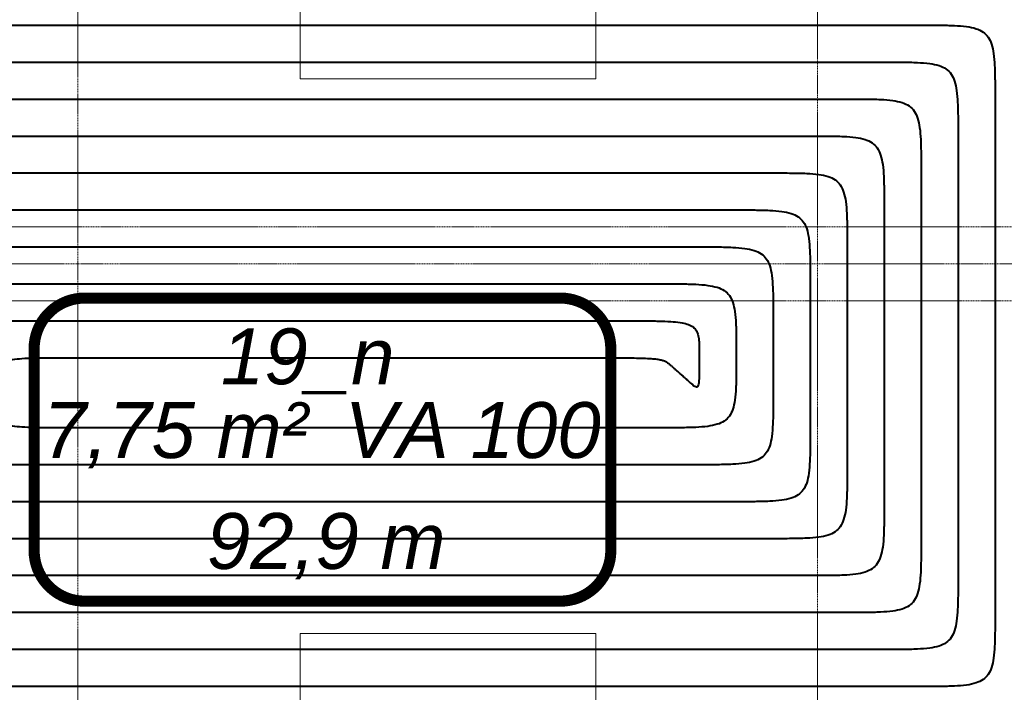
# Model space of a CAD drawing. Header units: millimetres. Extents: x 49908 to 79848, y -11883 to -3092.
# Tile 39 of 222: x 67875 to 68141, y -5943 to -5761. Entities that reach past the tile are written whole.
import ezdxf
from ezdxf.lldxf.tags import DXFTag

# ---------------------------------------------------------------- set-up
doc = ezdxf.new("R2010")
doc.units = ezdxf.units.MM
doc.linetypes.add('DASHDOT', pattern=[1, 0.5, -0.25, 0, -0.25])
doc.layers.add('A wyp ruchome', color=9, linetype='Continuous', lineweight=9)
doc.layers.add('A_OSIE', color=9, linetype='DASHDOT', lineweight=9)
doc.layers.add('IS_Ogrzewanie_płaszczyznowe_-_opis', color=7, linetype='SOLID', true_color=0xf000f0)
doc.layers.add('IS_Rys.pętli_o.p._Powrót', color=7, linetype='DASH', lineweight=13, true_color=0x4c9a5f)
doc.layers.add('IS_Rys.pętli_o.p._Zasilanie', color=7, linetype='SOLID', lineweight=13, true_color=0xff8c1a)
tags = doc.linetypes.add('DASH', pattern=[15, 10, -5]).pattern_tags.tags
tags[6:7] = [DXFTag(74, 4), DXFTag(75, 0), DXFTag(340, '0'), DXFTag(46, 0.0), DXFTag(50, 0.0), DXFTag(44, 0.0), DXFTag(45, 0.0)]
tags[4:5] = [DXFTag(74, 4), DXFTag(75, 0), DXFTag(340, '0'), DXFTag(46, 0.0), DXFTag(50, 0.0), DXFTag(44, 0.0), DXFTag(45, 0.0)]
tags = doc.linetypes.add('SOLID', pattern=[10, 10, 0]).pattern_tags.tags
tags[6:7] = [DXFTag(74, 4), DXFTag(75, 0), DXFTag(340, '0'), DXFTag(46, 0.0), DXFTag(50, 0.0), DXFTag(44, 0.0), DXFTag(45, 0.0)]
tags[4:5] = [DXFTag(74, 4), DXFTag(75, 0), DXFTag(340, '0'), DXFTag(46, 0.0), DXFTag(50, 0.0), DXFTag(44, 0.0), DXFTag(45, 0.0)]

msp = doc.modelspace()

# ---------------------------------------------------------------- linework, layer by layer
at = {"layer": 'A wyp ruchome'}
for points in [[(68030.47, -5536.63), (68030.47, -5776.63), (67950.47, -5776.63), (67950.47, -5536.63)], [(68030.47, -5926.63), (68030.47, -6166.63), (67950.47, -6166.63), (67950.47, -5926.63)]]:
    msp.add_lwpolyline(points, close=True, dxfattribs=at)
at = {"layer": 'A_OSIE', "ltscale": 0.3, "transparency": 33554559}
for p, q in [((67890.48, -7140.05), (67890.22, -3902.99)), ((68090.47, -7140.13), (68090.47, -3902.92)), ((70341.81, -5816.63), (67440.85, -5816.63)), ((70344.5, -5826.63), (67440.85, -5826.63)), ((70341.81, -5836.63), (67440.85, -5836.63))]:
    msp.add_line(p, q, dxfattribs=at)
at = {"layer": 'IS_Ogrzewanie_płaszczyznowe_-_opis'}
msp.add_lwpolyline([(67892.19, -5917.91, 3, 3, 0), (68020.86, -5917.91, 3, 3, 0.414214), (68034.52, -5904.24, 3, 3, 0), (68034.52, -5849.57, 3, 3, 0.414214), (68020.86, -5835.91, 3, 3, 0), (67892.19, -5835.91, 3, 3, 0.414214), (67878.52, -5849.57, 3, 3, 0), (67878.52, -5904.24, 3, 3, 0.414214), (67892.19, -5917.91, 3, 3, 0)], format="xyseb", dxfattribs=at)
at = {"layer": 'IS_Rys.pętli_o.p._Powrót', "lineweight": 40}
for points, knots in [([(67807.5, -5772.07), (67809.83, -5772.07), (67818.58, -5772.07), (67836.89, -5772.07), (67864.7, -5772.07), (67899.3, -5772.07), (67937.97, -5772.07), (67977.99, -5772.07), (68016.66, -5772.07), (68051.26, -5772.07), (68079.07, -5772.07), (68097.38, -5772.07), (68106.13, -5772.07), (68108.46, -5772.07)], [0, 0, 0, 0, 0.070098, 0.262303, 0.549479, 0.904492, 1.300207, 1.709489, 2.105204, 2.460217, 2.747393, 2.939598, 3.009696, 3.009696, 3.009696, 3.009696]), ([(68108.46, -5772.07), (68110.12, -5772.07), (68113.14, -5772.06), (68117.25, -5772.14), (68120.56, -5772.38), (68123.18, -5772.89), (68125.24, -5773.8), (68126.73, -5775.29), (68127.64, -5777.35), (68128.15, -5779.98), (68128.39, -5783.29), (68128.47, -5787.39), (68128.46, -5790.41), (68128.46, -5792.07)], [0, 0, 0, 0, 0.0497373, 0.0904721, 0.1232039, 0.1491998, 0.1703704, 0.1897083, 0.2108788, 0.2368747, 0.2696065, 0.3103414, 0.3600787, 0.3600787, 0.3600787, 0.3600787]), ([(67827.49, -5792.07), (67829.52, -5792.07), (67837.1, -5792.07), (67852.98, -5792.07), (67877.1, -5792.07), (67907.1, -5792.07), (67940.63, -5792.07), (67975.33, -5792.07), (68008.86, -5792.07), (68038.86, -5792.07), (68062.98, -5792.07), (68078.86, -5792.07), (68086.44, -5792.07), (68088.46, -5792.07)], [0, 0, 0, 0, 0.060783, 0.227445, 0.476457, 0.784292, 1.12742, 1.482312, 1.82544, 2.133274, 2.382287, 2.548949, 2.609732, 2.609732, 2.609732, 2.609732]), ([(68088.46, -5792.07), (68090.12, -5792.07), (68093.14, -5792.06), (68097.25, -5792.14), (68100.56, -5792.38), (68103.18, -5792.89), (68105.24, -5793.8), (68106.73, -5795.29), (68107.64, -5797.35), (68108.15, -5799.98), (68108.39, -5803.29), (68108.47, -5807.39), (68108.46, -5810.41), (68108.46, -5812.07)], [0, 0, 0, 0, 0.0497373, 0.0904721, 0.1232039, 0.1491998, 0.1703704, 0.1897083, 0.2108788, 0.2368747, 0.2696065, 0.3103414, 0.3600787, 0.3600787, 0.3600787, 0.3600787]), ([(68128.46, -5792.07), (68128.46, -5792.99), (68128.46, -5796.45), (68128.46, -5803.68), (68128.46, -5814.68), (68128.46, -5828.35), (68128.46, -5843.63), (68128.46, -5859.45), (68128.46, -5874.73), (68128.46, -5888.4), (68128.46, -5899.39), (68128.46, -5906.63), (68128.46, -5910.08), (68128.46, -5911.01)], [0, 0, 0, 0, 0.027702, 0.103659, 0.217148, 0.357446, 0.513828, 0.675572, 0.831954, 0.972252, 1.085741, 1.161698, 1.1894, 1.1894, 1.1894, 1.1894]), ([(67847.49, -5812.07), (67849.2, -5812.07), (67855.62, -5812.07), (67869.07, -5812.07), (67889.49, -5812.07), (67914.89, -5812.07), (67943.28, -5812.07), (67972.67, -5812.07), (68001.06, -5812.07), (68026.46, -5812.07), (68046.88, -5812.07), (68060.33, -5812.07), (68066.75, -5812.07), (68068.46, -5812.07)], [0, 0, 0, 0, 0.051467, 0.192587, 0.403436, 0.664092, 0.954633, 1.255135, 1.545675, 1.806331, 2.017181, 2.1583, 2.209768, 2.209768, 2.209768, 2.209768]), ([(68068.46, -5812.07), (68070.12, -5812.07), (68073.14, -5812.06), (68077.25, -5812.14), (68080.56, -5812.38), (68083.18, -5812.89), (68085.24, -5813.8), (68086.73, -5815.29), (68087.64, -5817.35), (68088.15, -5819.98), (68088.39, -5823.29), (68088.47, -5827.39), (68088.46, -5830.41), (68088.46, -5832.07)], [0, 0, 0, 0, 0.0497373, 0.0904721, 0.1232039, 0.1491998, 0.1703704, 0.1897083, 0.2108788, 0.2368747, 0.2696065, 0.3103414, 0.3600787, 0.3600787, 0.3600787, 0.3600787]), ([(68108.46, -5812.07), (68108.46, -5812.68), (68108.46, -5814.97), (68108.46, -5819.78), (68108.46, -5827.07), (68108.46, -5836.15), (68108.46, -5846.29), (68108.46, -5856.79), (68108.46, -5866.93), (68108.46, -5876), (68108.46, -5883.3), (68108.46, -5888.1), (68108.46, -5890.39), (68108.46, -5891.01)], [0, 0, 0, 0, 0.0183857, 0.0687982, 0.1441204, 0.2372352, 0.3410255, 0.4483745, 0.5521648, 0.6452796, 0.7206018, 0.7710143, 0.7894, 0.7894, 0.7894, 0.7894]), ([(67867.48, -5832.07), (67868.89, -5832.07), (67874.15, -5832.07), (67885.16, -5832.07), (67901.89, -5832.07), (67922.69, -5832.07), (67945.94, -5832.07), (67970.01, -5832.07), (67993.26, -5832.07), (68014.06, -5832.07), (68030.79, -5832.07), (68041.8, -5832.07), (68047.06, -5832.07), (68048.46, -5832.07)], [0, 0, 0, 0, 0.042152, 0.157729, 0.330415, 0.543893, 0.781846, 1.027958, 1.265911, 1.479389, 1.652075, 1.767652, 1.809804, 1.809804, 1.809804, 1.809804]), ([(68048.46, -5832.07), (68050.12, -5832.07), (68053.14, -5832.06), (68057.24, -5832.14), (68060.55, -5832.38), (68063.18, -5832.87), (68065.23, -5833.75), (68066.72, -5835.2), (68067.64, -5837.21), (68068.15, -5839.77), (68068.39, -5842.99), (68068.47, -5846.99), (68068.46, -5849.92), (68068.46, -5851.54)], [0, 0, 0, 0, 0.0497373, 0.0904714, 0.1231967, 0.1491615, 0.170228, 0.1893114, 0.2100272, 0.2353662, 0.2672373, 0.3068934, 0.3553126, 0.3553126, 0.3553126, 0.3553126]), ([(68088.46, -5832.07), (68088.46, -5832.37), (68088.46, -5833.5), (68088.46, -5835.87), (68088.46, -5839.47), (68088.46, -5843.94), (68088.46, -5848.95), (68088.46, -5854.13), (68088.46, -5859.13), (68088.46, -5863.6), (68088.46, -5867.2), (68088.46, -5869.57), (68088.46, -5870.7), (68088.46, -5871.01)], [0, 0, 0, 0, 0.0090694, 0.0339372, 0.0710926, 0.1170248, 0.1682231, 0.2211769, 0.2723752, 0.3183074, 0.3554628, 0.3803306, 0.3894, 0.3894, 0.3894, 0.3894]), ([(68068.46, -5851.54), (68068.46, -5853.15), (68068.47, -5856.09), (68068.39, -5860.08), (68068.15, -5863.31), (68067.64, -5865.87), (68066.72, -5867.87), (68065.23, -5869.32), (68063.18, -5870.2), (68060.55, -5870.7), (68057.24, -5870.93), (68053.14, -5871.01), (68050.12, -5871.01), (68048.46, -5871.01)], [0, 0, 0, 0, 0.0484192, 0.0880753, 0.1199464, 0.1452854, 0.1660013, 0.1850846, 0.2061511, 0.2321159, 0.2648412, 0.3055754, 0.3553126, 0.3553126, 0.3553126, 0.3553126]), ([(67867.48, -5861.54), (67867.48, -5860.75), (67867.48, -5859.32), (67867.55, -5857.37), (67867.8, -5855.78), (67868.36, -5854.47), (67869.38, -5853.49), (67870.85, -5852.85), (67872.83, -5852.45), (67875.41, -5852.22), (67878.7, -5852.1), (67882.81, -5852.07), (67885.82, -5852.07), (67887.48, -5852.07)], [0, 0, 0, 0, 0.023551, 0.0428614, 0.0585631, 0.0718114, 0.0846836, 0.099814, 0.1193855, 0.1449165, 0.1775518, 0.2182762, 0.2680133, 0.2680133, 0.2680133, 0.2680133]), ([(67887.48, -5852.07), (67888.58, -5852.07), (67892.67, -5852.07), (67901.25, -5852.07), (67914.28, -5852.07), (67930.49, -5852.07), (67948.6, -5852.07), (67967.35, -5852.07), (67985.46, -5852.07), (68001.67, -5852.07), (68014.69, -5852.07), (68023.27, -5852.07), (68027.37, -5852.07), (68028.46, -5852.07)], [0, 0, 0, 0, 0.032836, 0.122871, 0.257394, 0.423693, 0.609059, 0.80078, 0.986146, 1.152446, 1.286969, 1.377003, 1.40984, 1.40984, 1.40984, 1.40984]), ([(68028.46, -5852.07), (68030.12, -5852.07), (68033.14, -5852.07), (68037.26, -5852.08), (68040.59, -5852.1), (68043.24, -5852.16), (68045.3, -5852.25), (68046.87, -5852.4), (68048.07, -5852.6), (68048.99, -5852.88), (68049.72, -5853.27), (68050.36, -5853.76), (68050.75, -5854.11), (68050.96, -5854.3)], [0, 0, 0, 0, 0.0497558, 0.0906087, 0.1235742, 0.149671, 0.1699261, 0.185385, 0.1971316, 0.2063151, 0.2141455, 0.2217896, 0.2302416, 0.2302416, 0.2302416, 0.2302416]), ([(68050.96, -5854.3), (68050.98, -5854.32), (68051.06, -5854.38), (68051.21, -5854.52), (68051.44, -5854.73), (68051.73, -5854.98), (68052.05, -5855.27), (68052.38, -5855.57), (68052.7, -5855.85), (68052.99, -5856.11), (68053.22, -5856.32), (68053.37, -5856.45), (68053.45, -5856.52), (68053.46, -5856.54)], [0, 0, 0, 0, 0.00078103, 0.00292256, 0.00612227, 0.01007781, 0.01448685, 0.01904705, 0.02345609, 0.02741163, 0.03061134, 0.03275287, 0.0335339, 0.0335339, 0.0335339, 0.0335339]), ([(67887.48, -5871.01), (67885.82, -5871.01), (67882.8, -5871.01), (67878.7, -5870.97), (67875.41, -5870.86), (67872.82, -5870.62), (67870.85, -5870.22), (67869.37, -5869.59), (67868.36, -5868.6), (67867.8, -5867.3), (67867.55, -5865.7), (67867.48, -5863.75), (67867.48, -5862.32), (67867.48, -5861.54)], [0, 0, 0, 0, 0.0497371, 0.0904613, 0.1230961, 0.1486262, 0.1681961, 0.1833244, 0.1961944, 0.2094408, 0.2251415, 0.2444515, 0.2680025, 0.2680025, 0.2680025, 0.2680025]), ([(68048.46, -5871.01), (68047.21, -5871.01), (68042.54, -5871.01), (68032.74, -5871.01), (68017.86, -5871.01), (67999.36, -5871.01), (67978.68, -5871.01), (67957.27, -5871.01), (67936.58, -5871.01), (67918.08, -5871.01), (67903.2, -5871.01), (67893.4, -5871.01), (67888.73, -5871.01), (67887.48, -5871.01)], [0, 0, 0, 0, 0.037495, 0.140305, 0.293914, 0.483809, 0.695475, 0.914399, 1.126065, 1.31596, 1.469569, 1.572379, 1.609874, 1.609874, 1.609874, 1.609874]), ([(68088.46, -5871.01), (68088.46, -5872.66), (68088.47, -5875.68), (68088.39, -5879.79), (68088.15, -5883.1), (68087.64, -5885.72), (68086.73, -5887.78), (68085.24, -5889.27), (68083.18, -5890.18), (68080.56, -5890.69), (68077.25, -5890.93), (68073.14, -5891.01), (68070.12, -5891.01), (68068.46, -5891.01)], [0, 0, 0, 0, 0.0497373, 0.0904721, 0.1232039, 0.1491998, 0.1703704, 0.1897083, 0.2108788, 0.2368747, 0.2696065, 0.3103414, 0.3600787, 0.3600787, 0.3600787, 0.3600787]), ([(68068.46, -5891.01), (68066.9, -5891.01), (68061.07, -5891.01), (68048.83, -5891.01), (68030.26, -5891.01), (68007.16, -5891.01), (67981.33, -5891.01), (67954.61, -5891.01), (67928.78, -5891.01), (67905.68, -5891.01), (67887.1, -5891.01), (67874.87, -5891.01), (67869.03, -5891.01), (67867.47, -5891.01)], [0, 0, 0, 0, 0.046812, 0.175169, 0.366948, 0.60403, 0.868293, 1.141617, 1.40588, 1.642962, 1.834741, 1.963098, 2.00991, 2.00991, 2.00991, 2.00991]), ([(68108.46, -5891.01), (68108.46, -5892.66), (68108.47, -5895.68), (68108.39, -5899.79), (68108.15, -5903.1), (68107.64, -5905.72), (68106.73, -5907.78), (68105.24, -5909.27), (68103.18, -5910.18), (68100.56, -5910.69), (68097.25, -5910.93), (68093.14, -5911.01), (68090.12, -5911.01), (68088.46, -5911.01)], [0, 0, 0, 0, 0.0497373, 0.0904721, 0.1232039, 0.1491998, 0.1703704, 0.1897083, 0.2108788, 0.2368747, 0.2696065, 0.3103414, 0.3600787, 0.3600787, 0.3600787, 0.3600787]), ([(68088.46, -5911.01), (68086.59, -5911.01), (68079.59, -5911.01), (68064.93, -5911.01), (68042.66, -5911.01), (68014.95, -5911.01), (67983.99, -5911.01), (67951.94, -5911.01), (67920.98, -5911.01), (67893.28, -5911.01), (67871.01, -5911.01), (67856.34, -5911.01), (67849.34, -5911.01), (67847.47, -5911.01)], [0, 0, 0, 0, 0.056129, 0.210033, 0.439983, 0.724251, 1.041111, 1.368835, 1.685695, 1.969963, 2.199913, 2.353816, 2.409946, 2.409946, 2.409946, 2.409946]), ([(68128.46, -5911.01), (68128.46, -5912.66), (68128.47, -5915.68), (68128.39, -5919.79), (68128.15, -5923.1), (68127.64, -5925.72), (68126.73, -5927.78), (68125.24, -5929.27), (68123.18, -5930.18), (68120.56, -5930.69), (68117.25, -5930.93), (68113.14, -5931.01), (68110.12, -5931.01), (68108.46, -5931.01)], [0, 0, 0, 0, 0.0497373, 0.0904721, 0.1232039, 0.1491998, 0.1703704, 0.1897083, 0.2108788, 0.2368747, 0.2696065, 0.3103414, 0.3600787, 0.3600787, 0.3600787, 0.3600787]), ([(68108.46, -5931.01), (68106.28, -5931.01), (68098.12, -5931.01), (68081.02, -5931.01), (68055.05, -5931.01), (68022.75, -5931.01), (67986.65, -5931.01), (67949.28, -5931.01), (67913.18, -5931.01), (67880.88, -5931.01), (67854.91, -5931.01), (67837.81, -5931.01), (67829.65, -5931.01), (67827.47, -5931.01)], [0, 0, 0, 0, 0.065447, 0.244897, 0.513017, 0.844472, 1.213929, 1.596053, 1.96551, 2.296965, 2.565085, 2.744535, 2.809982, 2.809982, 2.809982, 2.809982])]:
    msp.add_open_spline(points, degree=3, knots=knots, dxfattribs=at)
at = {"layer": 'IS_Rys.pętli_o.p._Zasilanie', "lineweight": 40}
for points, knots in [([(67797.5, -5762.07), (67799.99, -5762.07), (67809.31, -5762.07), (67828.85, -5762.07), (67858.51, -5762.07), (67895.4, -5762.07), (67936.64, -5762.07), (67979.32, -5762.07), (68020.56, -5762.07), (68057.45, -5762.07), (68087.12, -5762.07), (68106.65, -5762.07), (68115.97, -5762.07), (68118.46, -5762.07)], [0, 0, 0, 0, 0.074756, 0.279731, 0.585989, 0.964591, 1.3866, 1.823078, 2.245086, 2.623688, 2.929946, 3.134922, 3.209678, 3.209678, 3.209678, 3.209678]), ([(68118.46, -5762.07), (68120.12, -5762.07), (68123.14, -5762.06), (68127.25, -5762.14), (68130.56, -5762.38), (68133.18, -5762.89), (68135.24, -5763.8), (68136.73, -5765.29), (68137.64, -5767.35), (68138.15, -5769.98), (68138.39, -5773.29), (68138.47, -5777.39), (68138.46, -5780.41), (68138.46, -5782.07)], [0, 0, 0, 0, 0.0497373, 0.0904721, 0.1232039, 0.1491998, 0.1703704, 0.1897083, 0.2108788, 0.2368747, 0.2696065, 0.3103414, 0.3600787, 0.3600787, 0.3600787, 0.3600787]), ([(67817.49, -5782.07), (67819.67, -5782.07), (67827.84, -5782.07), (67844.94, -5782.07), (67870.9, -5782.07), (67903.2, -5782.07), (67939.3, -5782.07), (67976.66, -5782.07), (68012.76, -5782.07), (68045.06, -5782.07), (68071.02, -5782.07), (68088.12, -5782.07), (68096.28, -5782.07), (68098.46, -5782.07)], [0, 0, 0, 0, 0.06544, 0.244874, 0.512968, 0.844392, 1.213813, 1.5959, 1.965322, 2.296746, 2.56484, 2.744273, 2.809714, 2.809714, 2.809714, 2.809714]), ([(68098.46, -5782.07), (68100.12, -5782.07), (68103.14, -5782.06), (68107.25, -5782.14), (68110.56, -5782.38), (68113.18, -5782.89), (68115.24, -5783.8), (68116.73, -5785.29), (68117.64, -5787.35), (68118.15, -5789.98), (68118.39, -5793.29), (68118.47, -5797.39), (68118.46, -5800.41), (68118.46, -5802.07)], [0, 0, 0, 0, 0.0497373, 0.0904721, 0.1232039, 0.1491998, 0.1703704, 0.1897083, 0.2108788, 0.2368747, 0.2696065, 0.3103414, 0.3600787, 0.3600787, 0.3600787, 0.3600787]), ([(68138.46, -5782.07), (68138.46, -5783.15), (68138.46, -5787.18), (68138.46, -5795.64), (68138.46, -5808.48), (68138.46, -5824.45), (68138.46, -5842.3), (68138.46, -5860.78), (68138.46, -5878.63), (68138.46, -5894.6), (68138.46, -5907.44), (68138.46, -5915.89), (68138.46, -5919.93), (68138.46, -5921.01)], [0, 0, 0, 0, 0.03236, 0.12109, 0.253662, 0.417551, 0.600229, 0.789171, 0.971849, 1.135738, 1.26831, 1.35704, 1.3894, 1.3894, 1.3894, 1.3894]), ([(67837.49, -5802.07), (67839.36, -5802.07), (67846.36, -5802.07), (67861.03, -5802.07), (67883.29, -5802.07), (67911, -5802.07), (67941.95, -5802.07), (67974, -5802.07), (68004.96, -5802.07), (68032.66, -5802.07), (68054.93, -5802.07), (68069.59, -5802.07), (68076.59, -5802.07), (68078.46, -5802.07)], [0, 0, 0, 0, 0.056125, 0.210016, 0.439947, 0.724192, 1.041026, 1.368723, 1.685557, 1.969803, 2.199734, 2.353625, 2.40975, 2.40975, 2.40975, 2.40975]), ([(68078.46, -5802.07), (68080.12, -5802.07), (68083.14, -5802.06), (68087.25, -5802.14), (68090.56, -5802.38), (68093.18, -5802.89), (68095.24, -5803.8), (68096.73, -5805.29), (68097.64, -5807.35), (68098.15, -5809.98), (68098.39, -5813.29), (68098.47, -5817.39), (68098.46, -5820.41), (68098.46, -5822.07)], [0, 0, 0, 0, 0.0497373, 0.0904721, 0.1232039, 0.1491998, 0.1703704, 0.1897083, 0.2108788, 0.2368747, 0.2696065, 0.3103414, 0.3600787, 0.3600787, 0.3600787, 0.3600787]), ([(68118.46, -5802.07), (68118.46, -5802.83), (68118.46, -5805.71), (68118.46, -5811.73), (68118.46, -5820.87), (68118.46, -5832.25), (68118.46, -5844.96), (68118.46, -5858.12), (68118.46, -5870.83), (68118.46, -5882.2), (68118.46, -5891.34), (68118.46, -5897.36), (68118.46, -5900.24), (68118.46, -5901.01)], [0, 0, 0, 0, 0.0230439, 0.0862287, 0.1806343, 0.2973403, 0.4274267, 0.5619733, 0.6920597, 0.8087657, 0.9031713, 0.9663561, 0.9894, 0.9894, 0.9894, 0.9894]), ([(67857.49, -5822.07), (67859.05, -5822.07), (67864.89, -5822.07), (67877.12, -5822.07), (67895.69, -5822.07), (67918.79, -5822.07), (67944.61, -5822.07), (67971.34, -5822.07), (67997.16, -5822.07), (68020.26, -5822.07), (68038.84, -5822.07), (68051.07, -5822.07), (68056.9, -5822.07), (68058.46, -5822.07)], [0, 0, 0, 0, 0.046809, 0.175158, 0.366926, 0.603993, 0.868239, 1.141546, 1.405793, 1.64286, 1.834628, 1.962976, 2.009786, 2.009786, 2.009786, 2.009786]), ([(68058.46, -5822.07), (68060.12, -5822.07), (68063.14, -5822.06), (68067.25, -5822.14), (68070.56, -5822.38), (68073.18, -5822.89), (68075.24, -5823.8), (68076.73, -5825.29), (68077.64, -5827.35), (68078.15, -5829.98), (68078.39, -5833.29), (68078.47, -5837.39), (68078.46, -5840.41), (68078.46, -5842.07)], [0, 0, 0, 0, 0.0497373, 0.0904721, 0.1232039, 0.1491998, 0.1703704, 0.1897083, 0.2108788, 0.2368747, 0.2696065, 0.3103414, 0.3600787, 0.3600787, 0.3600787, 0.3600787]), ([(68098.46, -5822.07), (68098.46, -5822.52), (68098.46, -5824.24), (68098.46, -5827.82), (68098.46, -5833.27), (68098.46, -5840.05), (68098.46, -5847.62), (68098.46, -5855.46), (68098.46, -5863.03), (68098.46, -5869.8), (68098.46, -5875.25), (68098.46, -5878.84), (68098.46, -5880.55), (68098.46, -5881.01)], [0, 0, 0, 0, 0.0137276, 0.0513677, 0.1076065, 0.17713, 0.2546243, 0.3347757, 0.41227, 0.4817935, 0.5380323, 0.5756724, 0.5894, 0.5894, 0.5894, 0.5894]), ([(67857.48, -5861.54), (67857.48, -5859.92), (67857.48, -5856.99), (67857.55, -5852.99), (67857.8, -5849.77), (67858.31, -5847.21), (67859.22, -5845.2), (67860.72, -5843.75), (67862.77, -5842.87), (67865.39, -5842.38), (67868.7, -5842.14), (67872.81, -5842.06), (67875.82, -5842.07), (67877.48, -5842.07)], [0, 0, 0, 0, 0.0484193, 0.0880756, 0.1199472, 0.1452871, 0.1660044, 0.1850895, 0.2061575, 0.2321233, 0.2648491, 0.3055834, 0.3553207, 0.3553207, 0.3553207, 0.3553207]), ([(67877.48, -5842.07), (67878.73, -5842.07), (67883.41, -5842.07), (67893.21, -5842.07), (67908.08, -5842.07), (67926.59, -5842.07), (67947.27, -5842.07), (67968.68, -5842.07), (67989.36, -5842.07), (68007.86, -5842.07), (68022.74, -5842.07), (68032.54, -5842.07), (68037.21, -5842.07), (68038.46, -5842.07)], [0, 0, 0, 0, 0.037494, 0.1403, 0.293904, 0.483793, 0.695453, 0.914369, 1.126029, 1.315917, 1.469522, 1.572328, 1.609822, 1.609822, 1.609822, 1.609822]), ([(68038.46, -5842.07), (68040.12, -5842.07), (68043.14, -5842.07), (68047.24, -5842.1), (68050.54, -5842.22), (68053.12, -5842.45), (68055.09, -5842.85), (68056.57, -5843.49), (68057.58, -5844.47), (68058.14, -5845.78), (68058.39, -5847.37), (68058.47, -5849.32), (68058.46, -5850.75), (68058.46, -5851.54)], [0, 0, 0, 0, 0.0497371, 0.0904614, 0.1230965, 0.148627, 0.1681977, 0.183327, 0.1961982, 0.2094456, 0.2251467, 0.2444569, 0.2680079, 0.2680079, 0.2680079, 0.2680079]), ([(68078.46, -5842.07), (68078.46, -5842.21), (68078.46, -5842.76), (68078.46, -5843.92), (68078.46, -5845.67), (68078.46, -5847.84), (68078.46, -5850.28), (68078.46, -5852.8), (68078.46, -5855.23), (68078.46, -5857.41), (68078.46, -5859.16), (68078.46, -5860.31), (68078.46, -5860.86), (68078.46, -5861.01)], [0, 0, 0, 0, 0.0044113, 0.0165067, 0.0345787, 0.0569196, 0.0818219, 0.1075781, 0.1324804, 0.1548213, 0.1728933, 0.1849887, 0.1894, 0.1894, 0.1894, 0.1894]), ([(68058.46, -5851.54), (68058.46, -5852.32), (68058.46, -5853.74), (68058.46, -5855.67), (68058.42, -5857.2), (68058.37, -5858.35), (68058.26, -5859.17), (68058.13, -5859.71), (68057.84, -5860.03), (68057.44, -5859.96), (68057.04, -5859.7), (68056.54, -5859.29), (68056.17, -5858.96), (68055.96, -5858.77)], [0, 0, 0, 0, 0.0235337, 0.0426981, 0.0578227, 0.0692469, 0.0773401, 0.0825736, 0.0858237, 0.0890047, 0.0936808, 0.1001872, 0.1084793, 0.1084793, 0.1084793, 0.1084793]), ([(68055.96, -5858.77), (68055.95, -5858.75), (68055.87, -5858.69), (68055.72, -5858.55), (68055.49, -5858.35), (68055.2, -5858.09), (68054.88, -5857.8), (68054.55, -5857.51), (68054.23, -5857.22), (68053.94, -5856.96), (68053.71, -5856.76), (68053.56, -5856.62), (68053.48, -5856.55), (68053.46, -5856.54)], [0, 0, 0, 0, 0.00078103, 0.00292256, 0.00612227, 0.01007781, 0.01448685, 0.01904705, 0.02345609, 0.02741163, 0.03061134, 0.03275287, 0.0335339, 0.0335339, 0.0335339, 0.0335339]), ([(67877.48, -5881.01), (67875.82, -5881.01), (67872.8, -5881.01), (67868.7, -5880.93), (67865.39, -5880.7), (67862.77, -5880.2), (67860.71, -5879.32), (67859.22, -5877.87), (67858.3, -5875.87), (67857.8, -5873.31), (67857.55, -5870.08), (67857.48, -5866.09), (67857.48, -5863.15), (67857.48, -5861.54)], [0, 0, 0, 0, 0.0497372, 0.0904712, 0.123196, 0.1491598, 0.1702249, 0.1893065, 0.2100209, 0.2353589, 0.2672295, 0.3068854, 0.3553046, 0.3553046, 0.3553046, 0.3553046]), ([(68078.46, -5861.01), (68078.46, -5862.66), (68078.47, -5865.68), (68078.39, -5869.79), (68078.15, -5873.1), (68077.64, -5875.72), (68076.73, -5877.78), (68075.24, -5879.27), (68073.18, -5880.18), (68070.56, -5880.69), (68067.25, -5880.93), (68063.14, -5881.01), (68060.12, -5881.01), (68058.46, -5881.01)], [0, 0, 0, 0, 0.0497373, 0.0904721, 0.1232039, 0.1491998, 0.1703704, 0.1897083, 0.2108788, 0.2368747, 0.2696065, 0.3103414, 0.3600787, 0.3600787, 0.3600787, 0.3600787]), ([(68058.46, -5881.01), (68057.06, -5881.01), (68051.8, -5881.01), (68040.79, -5881.01), (68024.06, -5881.01), (68003.26, -5881.01), (67980, -5881.01), (67955.94, -5881.01), (67932.68, -5881.01), (67911.88, -5881.01), (67895.15, -5881.01), (67884.14, -5881.01), (67878.88, -5881.01), (67877.48, -5881.01)], [0, 0, 0, 0, 0.042154, 0.157737, 0.330431, 0.543919, 0.781884, 1.028008, 1.265972, 1.479461, 1.652155, 1.767738, 1.809892, 1.809892, 1.809892, 1.809892]), ([(68098.46, -5881.01), (68098.46, -5882.66), (68098.47, -5885.68), (68098.39, -5889.79), (68098.15, -5893.1), (68097.64, -5895.72), (68096.73, -5897.78), (68095.24, -5899.27), (68093.18, -5900.18), (68090.56, -5900.69), (68087.25, -5900.93), (68083.14, -5901.01), (68080.12, -5901.01), (68078.46, -5901.01)], [0, 0, 0, 0, 0.0497373, 0.0904721, 0.1232039, 0.1491998, 0.1703704, 0.1897083, 0.2108788, 0.2368747, 0.2696065, 0.3103414, 0.3600787, 0.3600787, 0.3600787, 0.3600787]), ([(68078.46, -5901.01), (68076.75, -5901.01), (68070.33, -5901.01), (68056.88, -5901.01), (68036.46, -5901.01), (68011.05, -5901.01), (67982.66, -5901.01), (67953.27, -5901.01), (67924.88, -5901.01), (67899.48, -5901.01), (67879.06, -5901.01), (67865.61, -5901.01), (67859.19, -5901.01), (67857.47, -5901.01)], [0, 0, 0, 0, 0.051471, 0.192601, 0.403465, 0.664141, 0.954702, 1.255226, 1.545787, 1.806462, 2.017327, 2.158457, 2.209928, 2.209928, 2.209928, 2.209928]), ([(68118.46, -5901.01), (68118.46, -5902.66), (68118.47, -5905.68), (68118.39, -5909.79), (68118.15, -5913.1), (68117.64, -5915.72), (68116.73, -5917.78), (68115.24, -5919.27), (68113.18, -5920.18), (68110.56, -5920.69), (68107.25, -5920.93), (68103.14, -5921.01), (68100.12, -5921.01), (68098.46, -5921.01)], [0, 0, 0, 0, 0.0497373, 0.0904721, 0.1232039, 0.1491998, 0.1703704, 0.1897083, 0.2108788, 0.2368747, 0.2696065, 0.3103414, 0.3600787, 0.3600787, 0.3600787, 0.3600787]), ([(68098.46, -5921.01), (68096.44, -5921.01), (68088.86, -5921.01), (68072.97, -5921.01), (68048.85, -5921.01), (68018.85, -5921.01), (67985.32, -5921.01), (67950.61, -5921.01), (67917.08, -5921.01), (67887.08, -5921.01), (67862.96, -5921.01), (67847.08, -5921.01), (67839.49, -5921.01), (67837.47, -5921.01)], [0, 0, 0, 0, 0.060788, 0.227465, 0.4765, 0.784362, 1.12752, 1.482444, 1.825602, 2.133464, 2.382499, 2.549176, 2.609964, 2.609964, 2.609964, 2.609964]), ([(68138.46, -5921.01), (68138.46, -5922.66), (68138.47, -5925.68), (68138.39, -5929.79), (68138.15, -5933.1), (68137.64, -5935.72), (68136.73, -5937.78), (68135.24, -5939.27), (68133.18, -5940.18), (68130.56, -5940.69), (68127.25, -5940.93), (68123.14, -5941.01), (68120.12, -5941.01), (68118.46, -5941.01)], [0, 0, 0, 0, 0.0497373, 0.0904721, 0.1232039, 0.1491998, 0.1703704, 0.1897083, 0.2108788, 0.2368747, 0.2696065, 0.3103414, 0.3600787, 0.3600787, 0.3600787, 0.3600787]), ([(68118.46, -5941.01), (68116.13, -5941.01), (68107.38, -5941.01), (68089.07, -5941.01), (68061.25, -5941.01), (68026.65, -5941.01), (67987.98, -5941.01), (67947.95, -5941.01), (67909.28, -5941.01), (67874.68, -5941.01), (67846.86, -5941.01), (67828.55, -5941.01), (67819.8, -5941.01), (67817.46, -5941.01)], [0, 0, 0, 0, 0.070105, 0.262329, 0.549534, 0.904583, 1.300338, 1.709662, 2.105417, 2.460466, 2.747671, 2.939895, 3.01, 3.01, 3.01, 3.01])]:
    msp.add_open_spline(points, degree=3, knots=knots, dxfattribs=at)

# ---------------------------------------------------------------- texts
at = {"layer": 'IS_Ogrzewanie_płaszczyznowe_-_opis', "ltscale": 0.01, "char_height": 15.12}
for s, insert, attachment_point in [('\\fArial|b0|i1;19_n', (67952.52, -5861.91), 8), ('\\fArial|b0|i1;7,75 m²', (67952.52, -5864.07), 3), ('\\fArial|b0|i1;VA 100', (67962.52, -5864.07), 1), ('\\fArial|b0|i1;92,9 m', (67957.52, -5894.07), 2)]:
    msp.add_mtext(s, dxfattribs=dict(at, insert=insert, attachment_point=attachment_point))

doc.saveas('drawing.dxf')
